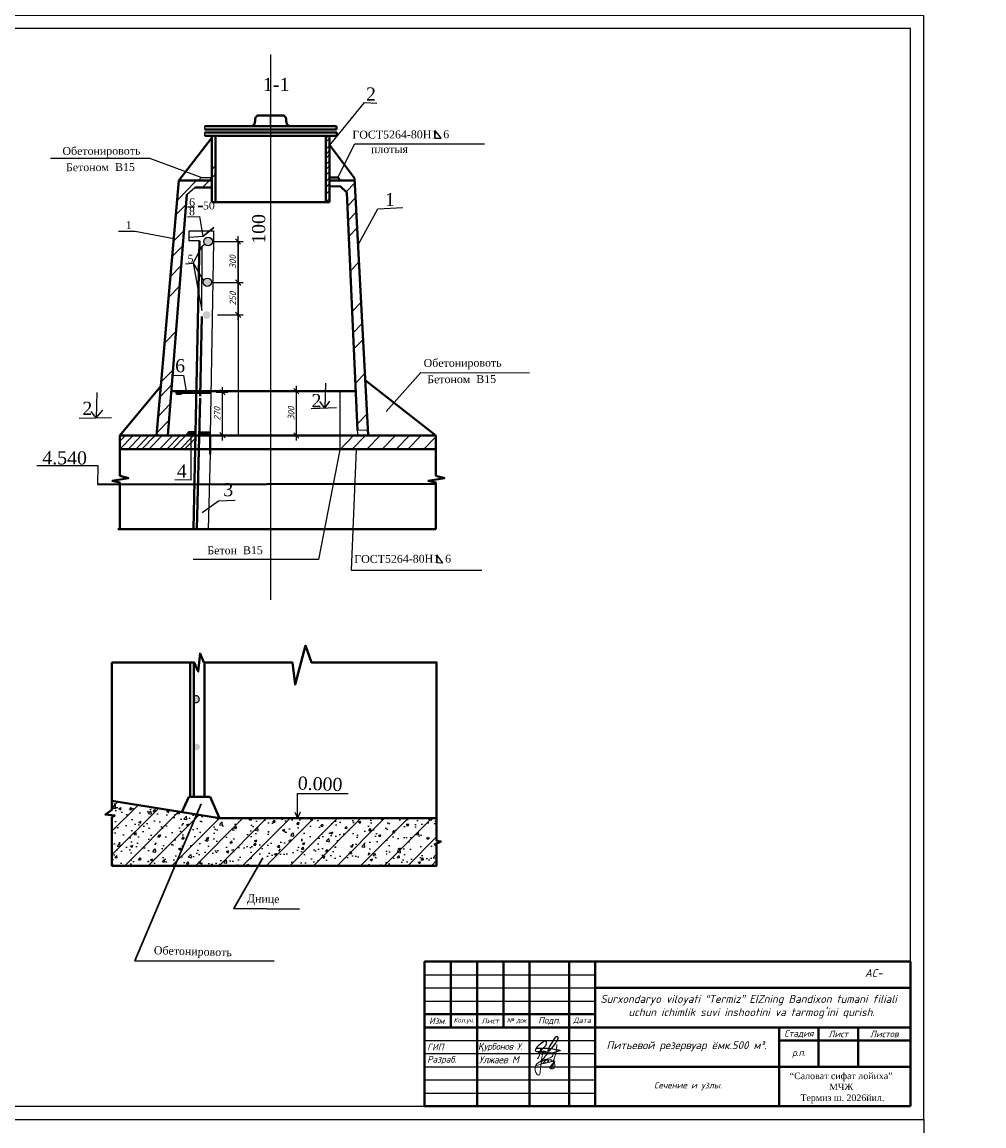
# Model space of a CAD drawing. Header units: millimetres. Extents: x -3143211 to -2549809, y 1060331 to 1394375.
# Tile 98 of 151: x -3032219 to -2995603, y 1160555 to 1202555. Entities that reach past the tile are written whole.
import ezdxf

# ---------------------------------------------------------------- set-up
doc = ezdxf.new("R2010")
doc.units = ezdxf.units.MM
for name, color, linetype in [('(002) Рамка', 7, 'Continuous'), ('Дераза', 5, 'Continuous'), ('Рамка', 7, 'Continuous')]:
    doc.layers.add(name, color=color, linetype=linetype)
doc.layers.add('Сплошная толстая', color=7, linetype='Continuous', lineweight=40)
doc.styles.add('Arial', font='arial.ttf')
doc.styles.get("Standard").update_dxf_attribs({"font": 'isocpeui.ttf'})
doc.styles.add('V@ler@Live', font='isocpeui.ttf')
doc.dimstyles.new('STANDARD-100', dxfattribs={"dimtxt": 250, "dimasz": 200, "dimexe": 200, "dimexo": 200, "dimgap": 75, "dimtad": 1, "dimdec": 0, "dimzin": 0, "dimdsep": 46, "dimtxsty": 'Standard', "dimblk": 'OBLIQUE', "dimcen": 0.09, "dimdle": 200, "dimadec": 0, "dimazin": 0, "dimtfac": 1, "dimtdec": 0, "dimtofl": 0, "dimtmove": 0, "dimatfit": 3, "dimldrblk": 'OBLIQUE', "dimfxl": 1, "dimtolj": 1, "dimtzin": 0, "dimarcsym": 0})

# ---------------------------------------------------------------- blocks, each defined once
blk = doc.blocks.new('_Oblique')
at = {"color": 0, "linetype": 'ByBlock', "lineweight": -2}
blk.add_line((-0.5, -0.5), (0.5, 0.5), dxfattribs=at)
blk = doc.blocks.new('*D66')
at = {"layer": 'Defpoints', "color": 0, "transparency": 16777216}
for p in [(-3025032, 1188467), (-3024590, 1188467), (-3025060, 1186833)]:
    blk.add_point(p, dxfattribs=at)
at = {"layer": 'Дераза', "color": 0, "lineweight": -2, "transparency": 16777216}
for p, q in [((-3024590, 1186633), (-3024590, 1188667)), ((-3024832, 1188467), (-3024390, 1188467)), ((-3024860, 1186833), (-3024390, 1186833))]:
    blk.add_line(p, q, dxfattribs=at)
at = {"layer": 'Дераза', "color": 0, "lineweight": -2, "transparency": 16777216, "xscale": 200, "yscale": 200, "zscale": 200}
for p, rotation in [((-3024590, 1188467), 90), ((-3024590, 1186833), 270)]:
    blk.add_blockref('_Oblique', p, dxfattribs=dict(at, rotation=rotation))
at = {"layer": 'Дераза', "color": 0, "transparency": 16777216, "insert": (-3024791, 1187650), "char_height": 250, "attachment_point": 5, "rotation": 90}
blk.add_mtext('\\A1;270', dxfattribs=at)
blk = doc.blocks.new('*D67')
at = {"layer": 'Defpoints', "color": 0, "transparency": 16777216}
for p in [(-3022249, 1188513), (-3021777, 1188513), (-3022249, 1186828)]:
    blk.add_point(p, dxfattribs=at)
at = {"layer": 'Дераза', "color": 0, "lineweight": -2, "transparency": 16777216}
for p, q in [((-3021777, 1186628), (-3021777, 1188713)), ((-3022049, 1188513), (-3021577, 1188513)), ((-3022049, 1186828), (-3021577, 1186828))]:
    blk.add_line(p, q, dxfattribs=at)
at = {"layer": 'Дераза', "color": 0, "lineweight": -2, "transparency": 16777216, "xscale": 200, "yscale": 200, "zscale": 200}
for p, rotation in [((-3021777, 1188513), 90), ((-3021777, 1186828), 270)]:
    blk.add_blockref('_Oblique', p, dxfattribs=dict(at, rotation=rotation))
at = {"layer": 'Дераза', "color": 0, "transparency": 16777216, "insert": (-3021977, 1187670), "char_height": 250, "attachment_point": 5, "rotation": 90}
blk.add_mtext('\\A1;300', dxfattribs=at)
blk = doc.blocks.new('*D68')
at = {"layer": 'Defpoints', "color": 0, "transparency": 16777216}
for p in [(-3024958, 1192649), (-3023996, 1192649), (-3024980, 1191417)]:
    blk.add_point(p, dxfattribs=at)
at = {"layer": 'Дераза', "color": 0, "lineweight": -2, "transparency": 16777216}
for p, q in [((-3023996, 1191217), (-3023996, 1192849)), ((-3024758, 1192649), (-3023796, 1192649)), ((-3024780, 1191417), (-3023796, 1191417))]:
    blk.add_line(p, q, dxfattribs=at)
at = {"layer": 'Дераза', "color": 0, "lineweight": -2, "transparency": 16777216, "xscale": 200, "yscale": 200, "zscale": 200}
for p, rotation in [((-3023996, 1192649), 90), ((-3023996, 1191417), 270)]:
    blk.add_blockref('_Oblique', p, dxfattribs=dict(at, rotation=rotation))
at = {"layer": 'Дераза', "color": 0, "transparency": 16777216, "insert": (-3024196, 1192033), "char_height": 250, "attachment_point": 5, "rotation": 90}
blk.add_mtext('\\A1;250', dxfattribs=at)
blk = doc.blocks.new('*D47')
at = {"layer": 'Defpoints', "color": 0, "transparency": 16777216}
for p in [(-3024931, 1194204), (-3023998, 1194204), (-3024958, 1192649)]:
    blk.add_point(p, dxfattribs=at)
at = {"layer": 'Дераза', "color": 0, "lineweight": -2, "transparency": 16777216}
for p, q in [((-3024731, 1194204), (-3023798, 1194204)), ((-3023998, 1192449), (-3023998, 1194404)), ((-3024758, 1192649), (-3023798, 1192649))]:
    blk.add_line(p, q, dxfattribs=at)
at = {"layer": 'Дераза', "color": 0, "lineweight": -2, "transparency": 16777216, "xscale": 200, "yscale": 200, "zscale": 200}
for p, rotation in [((-3023998, 1194204), 90), ((-3023998, 1192649), 270)]:
    blk.add_blockref('_Oblique', p, dxfattribs=dict(at, rotation=rotation))
at = {"layer": 'Дераза', "color": 0, "transparency": 16777216, "insert": (-3024198, 1193427), "char_height": 250, "attachment_point": 5, "rotation": 90}
blk.add_mtext('\\A1;300', dxfattribs=at)

msp = doc.modelspace()

# ---------------------------------------------------------------- hatches: boundary and pattern name
at = {"lineweight": -3}
h = msp.add_hatch(color=0, dxfattribs=at)
h.set_gradient(color1=(0, 0, 31), color2=(0, 0, 0), one_color=1, name='INVSPHERICAL')
h.paths.add_polyline_path([(-3025304.05726, 1194208.78562, 1), (-3024973.11673, 1194207.38995, 1)])
h.paths.add_polyline_path([(-3025008.13445, 1192654.27122, 1), (-3025324.00127, 1192655.60333, 1)])
h.paths.add_polyline_path([(-3025338.14627, 1191408.51742, 1), (-3025043.45103, 1191407.2746, 1)])
h = msp.add_hatch(color=0, dxfattribs=at)
h.set_gradient(color1=(0, 0, 31), color2=(0, 0, 0), one_color=1, name='INVSPHERICAL')
h.paths.add_polyline_path([(-3024930.49903, 1194223.14698), (-3024973.8756, 1194223.93242, -0.0250348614), (-3024973.11673, 1194207.38995, -0.0349672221), (-3024974.8286, 1194184.33734), (-3024931.20471, 1194184.17501)])
h = msp.add_hatch(color=0)
h.set_gradient(color1=(0, 0, 31), color2=(0, 0, 0), one_color=1, name='INVSPHERICAL')
h.paths.add_polyline_path([(-3025657.73202, 1176902.39609), (-3025656.78168, 1176682.37682, 1.7375439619)])
h.paths.add_polyline_path([(-3025649.87197, 1175082.66743), (-3025648.95561, 1174870.51646, 1.8996656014)])
at = {"layer": 'Дераза'}
h = msp.add_hatch(dxfattribs=at)
h.set_pattern_fill('ANSI31', color=0, scale=200)
h.set_pattern_definition([(45, (156462.17, -855114.2), (-449.01281, 449.01281), [])])
h.paths.add_polyline_path([(-3016275.36815, 1171381.24418), (-3016436.2573, 1171403.45018), (-3016436.2573, 1172265.89596), (-3024704.91838, 1172265.89596), (-3025567.6532, 1172403.85712), (-3026391.43346, 1170455.94146), (-3016436.2573, 1170456.72585), (-3016436.2573, 1171240.87536), (-3016517.14516, 1171258.18861)])
h.paths.add_polyline_path([(-3025567.6532, 1172403.85712), (-3028800.24358, 1172920.78529), (-3028800.24358, 1172583.20668), (-3029045.04546, 1172402.95407), (-3028691.87244, 1172367.79381), (-3028800.24358, 1172303.76962), (-3028800.24358, 1170455.75166), (-3026391.43346, 1170455.94146)])
h = msp.add_hatch(dxfattribs=at)
h.set_pattern_fill('AR-CONC', color=0, scale=5)
h.set_pattern_definition([(50, (156462.2, -855114.2), (910.92334, -79.69543), [95.25, -1047.75]), (355, (156462.2, -855114.2), (-176.2171, 955.28423), [76.2, -838.20292]), (100.451445, (156538.1, -855120.9), (734.70624, 875.58876), [80.95004, -890.45122]), (46.1842, (156462.2, -854860.2), (1355.3952, -210.21164), [142.875, -1571.625]), (96.635558, (156575.1, -854877.7), (1187.02067, 1237.1306), [121.4251, -1335.67804]), (351.18415, (156462.2, -854860.2), (1187.02067, 1237.1306), [114.29984, -1257.29866]), (21, (156589.2, -854923.7), (758.07196, -511.32599), [95.25, -1047.75]), (326, (156589.2, -854923.7), (309.01014, 920.93983), [76.2, -838.2]), (71.451445, (156652.3, -854966.3), (1067.0821, 409.61384), [80.95004, -890.44969]), (37.5, (156462.17, -855114.22), (15.443016, 422.775194), [0, -828.04, 0, -850.9, 0, -841.375]), (7.5, (156462.17, -855114.22), (334.09831, 500.902874), [0, -485.14, 0, -808.99, 0, -320.675]), (327.5, (156178.96, -855114.22), (677.952976, -28.64372), [0, -317.5, 0, -990.6, 0, -1314.45]), (317.5, (156051.96, -855114.2), (740.64591, 127.132455), [0, -412.75, 0, -657.86, 0, -933.45])])
h.paths.add_polyline_path([(-3016436.2573, 1170456.72585), (-3016436.2573, 1171240.87536), (-3016517.14516, 1171258.18861), (-3016275.36815, 1171381.24418), (-3016436.2573, 1171403.45018), (-3016436.2573, 1172265.89596), (-3024704.91838, 1172265.89596), (-3025567.6532, 1172403.85712), (-3026391.43346, 1170455.94146)])
h.paths.add_polyline_path([(-3025567.6532, 1172403.85712), (-3028800.24358, 1172920.78529), (-3028800.24358, 1172583.20668), (-3029045.04546, 1172402.95407), (-3028691.87244, 1172367.79381), (-3028800.24358, 1172303.76962), (-3028800.24358, 1170455.75166), (-3026391.43346, 1170455.94146)])

# ---------------------------------------------------------------- linework, layer by layer
at = {"color": 0, "lineweight": -3}
for p, q in [((-3016498.89252, 1198430.30733), (-3016500.14582, 1198133.12779)), ((-3016266.881, 1198132.14404), (-3016498.89252, 1198430.30733)), ((-3020500.00647, 1197873.92983), (-3020651.27349, 1197718.04638)), ((-3020510.30587, 1198136.49201), (-3020651.27289, 1197991.22291)), ((-3020552.83657, 1198226.23873), (-3020651.27259, 1198124.79861)), ((-3016500.14582, 1198133.12779), (-3016266.881, 1198132.14404)), ((-3020510.30726, 1197511.56558), (-3020651.27428, 1197366.29648)), ((-3020510.30692, 1197662.95191), (-3020651.27394, 1197517.68281)), ((-3025399.3791, 1196645.26959), (-3027357.39465, 1197357.70585)), ((-3024848.97471, 1197097.66089), (-3025000.24174, 1196941.77744)), ((-3020510.30821, 1197087.03684), (-3020651.27523, 1196941.76774)), ((-3020510.30779, 1197275.58117), (-3020651.27481, 1197130.31206)), ((-3025399.3791, 1196645.26959), (-3025504.09401, 1196527.02005)), ((-3024881.1818, 1196741.55598), (-3025341.65299, 1196267.03196)), ((-3020510.30924, 1196624.33542), (-3020651.27626, 1196479.06632)), ((-3020510.30868, 1196873.67725), (-3020651.2757, 1196728.40814)), ((-3025611.35486, 1196484.76669), (-3026313.06906, 1195761.63732)), ((-3025950.37898, 1195999.65817), (-3025641.05919, 1196260.2734)), ((-3020510.30972, 1196410.61372), (-3020651.27674, 1196265.34461)), ((-3020093.46704, 1196527.02005), (-3020510.30946, 1196527.02005)), ((-3019553.38061, 1196436.75286), (-3019881.91078, 1196098.1965)), ((-3020510.31097, 1195847.55374), (-3020651.27799, 1195702.28463)), ((-3020510.31031, 1196145.78095), (-3020651.27733, 1196000.51185)), ((-3019523.1482, 1195864.88503), (-3019833.81508, 1195544.73711)), ((-3025981.22526, 1195606.577), (-3026361.64057, 1195214.55204)), ((-3019494.48684, 1195322.73484), (-3019808.98069, 1194998.64316)), ((-3019428.46899, 1194077.89585), (-3018672.63317, 1195448.39672)), ((-3018672.63317, 1195448.39672), (-3017719.81095, 1195494.75709)), ((-3026058.92598, 1194616.41928), (-3026450.57705, 1194212.81566)), ((-3019462.94042, 1194726.01147), (-3019781.64645, 1194397.57905)), ((-3026104.04785, 1194041.42122), (-3026502.22368, 1193631.09371)), ((-3026162.71344, 1193293.83234), (-3026569.37251, 1192874.7627)), ((-3019394.11634, 1193424.15463), (-3019722.012, 1193086.25213)), ((-3026224.34111, 1192508.49718), (-3026639.91172, 1192080.24403)), ((-3019313.14975, 1191892.61329), (-3019651.85635, 1191543.56992)), ((-3026342.80862, 1190808.70273), (-3026775.58592, 1190362.71777)), ((-3019270.78224, 1191091.20141), (-3019615.1459, 1190736.32834)), ((-3019238.34036, 1190477.53997), (-3019587.03577, 1190118.20295)), ((-3026458.29403, 1189337.04625), (-3026907.77088, 1188873.8521)), ((-3019169.64169, 1189178.05535), (-3019527.50999, 1188809.2655)), ((-3026518.50305, 1188759.92547), (-3026976.61041, 1188287.83743)), ((-3020667.26066, 1188809.51162), (-3020688.05757, 1187869.71241)), ((-3019437.98015, 1186840.55624), (-3019513.90018, 1188509.99375)), ((-3026575.98842, 1188027.37646), (-3027042.40834, 1187546.72217)), ((-3021210.74041, 1187846.08511), (-3020244.84147, 1187889.74751)), ((-3020688.05757, 1187869.71241), (-3020883.14357, 1188122.71141)), ((-3020688.05757, 1187869.71241), (-3020499.21507, 1188128.50868)), ((-3026625.32734, 1187398.63955), (-3027098.88182, 1186910.63296)), ((-3019088.41299, 1187641.55598), (-3019457.12722, 1187261.58919)), ((-3019055.76403, 1187023.97755), (-3019445.75599, 1187011.54243)), ((-3027986.40457, 1186827.60203), (-3028494.27594, 1186304.23125)), ((-3028286.60726, 1186827.60203), (-3028494.27594, 1186613.59564)), ((-3027670.69504, 1186827.60203), (-3028178.56642, 1186304.23125)), ((-3027386.10705, 1186827.60203), (-3027893.97843, 1186304.23125)), ((-3027151.44898, 1186827.60203), (-3027659.32035, 1186304.23125)), ((-3026886.73512, 1186827.60203), (-3027394.60649, 1186304.23125)), ((-3026482.99671, 1186827.60203), (-3026990.86808, 1186304.23125)), ((-3026200.23212, 1186827.60203), (-3026708.10349, 1186304.23125)), ((-3025978.25564, 1186827.60203), (-3026486.12702, 1186304.23125)), ((-3025687.51957, 1186827.60203), (-3026195.39095, 1186304.23125)), ((-3025619.4402, 1186727.02401), (-3026029.71214, 1186304.23125)), ((-3025799.14964, 1186827.60203), (-3025792.11796, 1185130.47955)), ((-3019599.14253, 1186827.60203), (-3020127.7546, 1186282.85758)), ((-3019141.41631, 1186827.60203), (-3019649.28768, 1186304.23125)), ((-3018582.30474, 1186827.60203), (-3019090.17612, 1186304.23125)), ((-3018007.66126, 1186827.60203), (-3018515.53263, 1186304.23125)), ((-3017471.84421, 1186827.60203), (-3017979.71559, 1186304.23125)), ((-3017029.21333, 1186827.60203), (-3017537.0847, 1186304.23125)), ((-3016465.60218, 1186776.22163), (-3016923.61477, 1186304.23125)), ((-3029322.19746, 1185676.2499), (-3031654.7635, 1185666.36968)), ((-3029333.89124, 1184955.56147), (-3029322.19746, 1185676.2499)), ((-3025792.11796, 1185130.47955), (-3026405.28157, 1185132.13658)), ((-3025367.4544, 1183889.09858), (-3024743.87408, 1184338.57223)), ((-3024743.87408, 1184338.57223), (-3024100.29958, 1184363.0791))]:
    msp.add_line(p, q, dxfattribs=at)
at = {"color": 0}
for p, q in [((-3025399.3791, 1196645.26959), (-3025000.24114, 1196645.27048)), ((-3024930.85187, 1194203.661), (-3023996.06818, 1194203.661)), ((-3023996.06818, 1194203.661), (-3023995.73376, 1186827.60203)), ((-3024958.99628, 1192649.3576), (-3023996.06818, 1192649.3576)), ((-3016428.26372, 1182283.91235), (-3016429.51701, 1181986.73282)), ((-3016429.51701, 1181986.73282), (-3016196.2522, 1181985.74907)), ((-3016196.2522, 1181985.74907), (-3016428.26372, 1182283.91235)), ((-3057296.73173, 1160804.62022), (-2997896.73173, 1160804.62022)), ((-3057296.73173, 1160804.62022), (-2997896.73173, 1160804.62022)), ((-2997896.73173, 1160804.62022), (-2997896.73173, 1118804.62022))]:
    msp.add_line(p, q, dxfattribs=at)
at = {"color": 0, "lineweight": -3, "ltscale": 0.3}
msp.add_line((-3025926.78603, 1195525.45193), (-3025649.33716, 1195524.28184), dxfattribs=at)
at = {"color": 0, "lineweight": 40, "ltscale": 100}
for p, q in [((-3016896.73173, 1166804.62022), (-2998396.73173, 1166804.62022)), ((-3016896.73173, 1166804.62022), (-3016896.73173, 1161304.62022)), ((-3015896.73173, 1166804.62022), (-3015896.73173, 1164304.62022)), ((-3014896.73173, 1166804.62022), (-3014896.73173, 1161304.62022)), ((-3013896.73173, 1166804.62022), (-3013896.73173, 1164304.62022)), ((-3012896.73173, 1166804.62022), (-3012896.73173, 1161304.62022)), ((-3011396.73173, 1166804.62022), (-3011396.73173, 1161304.62022)), ((-3010396.73173, 1166804.62022), (-3010396.73173, 1161304.62022)), ((-2998396.73173, 1166804.62022), (-2998396.73173, 1161304.62022)), ((-3010396.73173, 1165804.62022), (-2998396.73173, 1165804.62022)), ((-3016896.73173, 1164804.62022), (-3010396.73173, 1164804.62022)), ((-3016896.73173, 1164304.62022), (-2998396.73173, 1164304.62022)), ((-3003396.73173, 1164304.62022), (-3003396.73173, 1161304.62022)), ((-3001896.73173, 1164304.62022), (-3001896.73173, 1162804.62022)), ((-3000396.73173, 1164304.62022), (-3000396.73173, 1162804.62022)), ((-3003396.73173, 1163804.62022), (-2998396.73173, 1163804.62022)), ((-3010396.73173, 1162804.62022), (-2998396.73173, 1162804.62022)), ((-3016896.73173, 1161304.62022), (-2998396.73173, 1161304.62022))]:
    msp.add_line(p, q, dxfattribs=at)
at = {"color": 0, "ltscale": 100}
for p, q in [((-3016896.73173, 1166304.62022), (-3010396.73173, 1166304.62022)), ((-3016896.73173, 1165804.62022), (-3010396.73173, 1165804.62022)), ((-3016896.73173, 1165304.62022), (-3010396.73173, 1165304.62022)), ((-3016896.73173, 1163804.62022), (-3010396.73173, 1163804.62022)), ((-3016896.73173, 1163304.62022), (-3010396.73173, 1163304.62022)), ((-3016896.73173, 1162804.62022), (-3010396.73173, 1162804.62022)), ((-3016896.73173, 1162304.62022), (-3010396.73173, 1162304.62022)), ((-3016896.73173, 1161804.62022), (-3010396.73173, 1161804.62022))]:
    msp.add_line(p, q, dxfattribs=at)
at = {"color": 0}
for points in [[(-3057296.73173, 1160804.62022), (-2997896.73173, 1160804.62022), (-2997896.73173, 1202804.62022), (-3057296.73173, 1202804.62022)], [(-3055296.73173, 1161304.62022), (-2998396.73173, 1161304.62022), (-2998396.73173, 1202304.62022), (-3055296.73173, 1202304.62022)]]:
    msp.add_lwpolyline(points, close=True, dxfattribs=at)
for points in [[(-3022755.27513, 1201327.13523), (-3022755.27513, 1180576.2099)], [(-3022755.27513, 1198596.74312), (-3022755.27513, 1198996.74312)], [(-3025261.95884, 1198465.92114), (-3025261.95884, 1198596.74312)], [(-3025255.25364, 1198226.23873), (-3025255.25364, 1198356.35693)], [(-3027357.39465, 1197357.70585), (-3031132.20755, 1197357.70585)], [(-3025468.47638, 1194226.36003), (-3025860.86361, 1194226.36003), (-3025860.86361, 1194363.95605), (-3025860.86361, 1194617.61088), (-3024930.74695, 1194617.61088), (-3024930.74695, 1194209.45543), (-3025060.47758, 1186832.51376)], [(-3028494.27594, 1185041.40044), (-3028494.27594, 1183255.19885)]]:
    msp.add_lwpolyline(points, dxfattribs=at)
at = {"color": 0, "lineweight": -3}
for points in [[(-3020503.114, 1197874.04016), (-3019181.28829, 1199494.53159), (-3018709.06069, 1199475.06443)], [(-3020198.26504, 1196639.32822), (-3019549.10354, 1197925.07777), (-3014616.559, 1197925.07777)], [(-3025918.81182, 1195147.9597), (-3025465.99744, 1195161.13062), (-3025339.45852, 1194391.76834), (-3024921.27511, 1194732.54691), (-3025339.45852, 1194391.76834), (-3025863.18163, 1194363.8324)], [(-3026441.92095, 1194310.31375), (-3027908.27879, 1194580.62862), (-3028546.20742, 1194584.20596)], [(-3025363.05033, 1194031.13977), (-3025268.53605, 1194105.64688)], [(-3024973.8756, 1194223.93242), (-3024930.49903, 1194223.14698), (-3024931.20471, 1194184.17501), (-3024975.28913, 1194184.33905)], [(-3025710.81865, 1193385.67773), (-3025363.05033, 1194031.13977)], [(-3025373.3972, 1191577.7073), (-3025363.05033, 1194031.13977)], [(-3025997.11832, 1193350.13346), (-3025710.81865, 1193385.67773), (-3025314.06311, 1192710.08084)], [(-3025710.81865, 1193385.67773), (-3025373.3972, 1191577.7073)], [(-3026490.71312, 1189114.05875), (-3026071.93266, 1189113.08761), (-3025971.59527, 1188516.6866)], [(-3018362.34736, 1187736.15618), (-3017043.16012, 1189223.35517), (-3012908.05609, 1189208.83568)], [(-3029367.93754, 1188458.53674), (-3029391.68268, 1187498.40165)], [(-3020123.65173, 1188490.3597), (-3020127.7546, 1186282.85758), (-3020931.04934, 1182112.45281), (-3025706.76382, 1182112.26678)], [(-3029391.68268, 1187498.40165), (-3029140.07759, 1187792.79157)], [(-3030048.02605, 1187486.27131), (-3028808.78717, 1187509.17455)], [(-3029391.68268, 1187498.40165), (-3029588.43072, 1187738.73727)], [(-3025063.5039, 1186114.919), (-3025139.58665, 1183255.19885)], [(-3019499.57824, 1186304.23125), (-3019691.97434, 1181701.34005), (-3014720.28084, 1181702.17003)]]:
    msp.add_lwpolyline(points, dxfattribs=at)
at = {"color": 0, "lineweight": 30}
for points in [[(-3025395.21903, 1172811.59597), (-3027924.02863, 1166831.9579), (-3022617.09739, 1166822.25202)], [(-3023047.37667, 1170756.43422), (-3024159.75167, 1168827.08307), (-3021656.02253, 1168805.77891)]]:
    msp.add_lwpolyline(points, dxfattribs=at)
at = {"color": 0, "ltscale": 100}
msp.add_lwpolyline([(-3012649.4322, 1163510.93729), (-3012665.166, 1163487.1682), (-3012678.25145, 1163455.91784), (-3012680.97758, 1163428.58192), (-3012669.12394, 1163405.35617), (-3012647.23408, 1163388.64364), (-3012626.29332, 1163381.76073), (-3012601.96004, 1163380.53203), (-3012580.79714, 1163381.48889), (-3012547.90177, 1163387.80638), (-3012516.68247, 1163400.90892), (-3012480.03109, 1163424.02593), (-3012435.26188, 1163456.41801), (-3012405.07245, 1163484.74342), (-3012329.81091, 1163563.72835), (-3012310.9299, 1163585.4753), (-3012286.53603, 1163620.34654), (-3012267.10979, 1163652.22757), (-3012252.83292, 1163686.37028), (-3012247.72394, 1163705.96429), (-3012248.67304, 1163727.70037), (-3012249.88465, 1163740.03089), (-3012252.2675, 1163747.33786), (-3012256.9928, 1163753.64448), (-3012266.78669, 1163763.98516), (-3012275.44975, 1163770.15042), (-3012287.64668, 1163777.47914), (-3012298.9349, 1163780.03441), (-3012321.16805, 1163780.03441), (-3012336.73732, 1163774.27146), (-3012374.45896, 1163752.85072), (-3012424.29676, 1163720.90444), (-3012478.45599, 1163681.58595), (-3012523.77042, 1163643.83325), (-3012572.43699, 1163600.69817), (-3012604.38327, 1163570.06759), (-3012649.4322, 1163510.93729), (-3012385.90873, 1163513.66687), (-3012329.73014, 1163510.86151), (-3012261.55655, 1163508.87166), (-3012211.76664, 1163507.4184), (-3012145.54433, 1163505.03333), (-3012074.68499, 1163500.90141), (-3012016.72937, 1163491.19139), (-3011956.53225, 1163478.09973), (-3011886.92492, 1163466.31288), (-3011821.25534, 1163449.50248), (-3011790.137, 1163443.5112), (-3011771.47812, 1163438.43329), (-3011742.68205, 1163429.65839), (-3011735.10945, 1163425.82005), (-3011731.49479, 1163424.0368), (-3011729.51582, 1163420.89437), (-3011730.94957, 1163418.45871), (-3011739.00681, 1163413.64176), (-3011835.51202, 1163384.45735), (-3011900.99986, 1163366.86407), (-3011964.77124, 1163348.05295), (-3012039.16445, 1163327.76305), (-3012067.61723, 1163322.06535), (-3012086.55404, 1163318.27323), (-3012128.96539, 1163317.5746), (-3012152.99577, 1163319.96677), (-3012165.93986, 1163325.82757), (-3012179.22725, 1163335.82029), (-3012185.64882, 1163344.61694), (-3012193.05987, 1163361.17724), (-3012194.97826, 1163384.48997), (-3012194.67535, 1163398.79947), (-3012187.52682, 1163424.99367), (-3012176.2184, 1163464.89933), (-3012148.43201, 1163535.55517), (-3012118.30317, 1163597.89281), (-3012080.41998, 1163664.22101), (-3012031.20818, 1163743.54302), (-3011986.56013, 1163807.27246), (-3011949.72701, 1163862.21614), (-3011928.36218, 1163900.49077), (-3011906.87066, 1163938.99237), (-3011897.44578, 1163950.83497), (-3011882.48233, 1163957.46779), (-3011868.10448, 1163958.8161), (-3011853.20161, 1163956.81538), (-3011835.14853, 1163947.68166), (-3011825.92006, 1163935.64472), (-3011821.3563, 1163919.7042), (-3011822.08327, 1163898.55529), (-3011825.94025, 1163875.44916), (-3011837.51118, 1163837.84868), (-3011854.494, 1163799.65016), (-3011873.7385, 1163766.26859), (-3011893.10975, 1163732.66715), (-3011911.17743, 1163705.80119), (-3011933.33293, 1163672.85679), (-3011957.48135, 1163642.65891), (-3012012.51669, 1163575.18596), (-3012060.67064, 1163518.0815), (-3012074.68499, 1163500.90141), (-3012111.43734, 1163460.4847), (-3012147.2204, 1163417.90416), (-3012210.85043, 1163346.07398), (-3012251.01449, 1163300.73388), (-3012255.84176, 1163302.86279), (-3012256.28602, 1163319.35785), (-3012262.30371, 1163328.70904), (-3012271.7947, 1163332.98232), (-3012286.25332, 1163337.41869), (-3012295.82509, 1163344.6713), (-3012291.86714, 1163354.63141), (-3012285.10229, 1163366.30952), (-3012270.92638, 1163381.42365), (-3012320.01702, 1163360.25299), (-3012329.14452, 1163367.67958), (-3012332.35531, 1163371.24608), (-3012307.47679, 1163391.39463), (-3012307.86047, 1163394.45008), (-3012309.79906, 1163395.0155), (-3012342.08862, 1163363.9391), (-3012352.04406, 1163358.99167), (-3012361.05041, 1163356.01234), (-3012367.51236, 1163355.15333), (-3012375.06477, 1163355.67526), (-3012381.34498, 1163357.75209), (-3012384.87885, 1163361.39471), (-3012385.48466, 1163364.00434), (-3012348.20728, 1163394.24348), (-3012348.28805, 1163397.98396), (-3012351.57961, 1163399.13654), (-3012392.12836, 1163360.0029), (-3012400.62986, 1163354.71839), (-3012413.95764, 1163350.34726), (-3012432.09149, 1163348.91196), (-3012443.13739, 1163351.6412), (-3012450.26573, 1163357.66511), (-3012452.2245, 1163367.96229), (-3012445.6212, 1163381.0757), (-3012435.76672, 1163398.11444), (-3012429.50671, 1163403.34458), (-3012425.38721, 1163404.13834), (-3012423.40824, 1163402.94226), (-3012423.61018, 1163401.14814), (-3012485.48336, 1163374.88869), (-3012506.92896, 1163366.99455), (-3012528.47553, 1163360.99239), (-3012543.76209, 1163355.07722), (-3012551.94913, 1163351.90922), (-3012555.61573, 1163348.59663), (-3012557.57451, 1163343.6057), (-3012557.45334, 1163334.49373), (-3012554.86856, 1163328.52419), (-3012549.57784, 1163323.70724), (-3012543.17647, 1163319.89065), (-3012536.09772, 1163315.6702), (-3012528.8794, 1163315.7696), (-3012520.82216, 1163317.80294), (-3012515.08718, 1163321.98923), (-3012508.95211, 1163326.46757), (-3012504.12205, 1163333.67822), (-3012499.1011, 1163341.17386), (-3012494.32816, 1163350.56473), (-3012491.17796, 1163359.00254), (-3012488.21806, 1163366.93062), (-3012486.41546, 1163371.7589), (-3012486.41149, 1163374.54705), (-3012484.17078, 1163383.47874), (-3012481.2629, 1163399.85419), (-3012476.05295, 1163425.04804), (-3012470.35836, 1163453.44956), (-3012459.13072, 1163490.56073), (-3012451.05034, 1163512.99213)], dxfattribs=at)
at = {"lineweight": 18, "elevation": 0}
msp.add_lwpolyline([(-3012598.39511, 1163110.93451), (-3012552.47911, 1163189.15458), (-3012527.27606, 1163245.79636), (-3012520.11145, 1163281.23472), (-3012518.47159, 1163315.88492), (-3012520.26762, 1163326.27517), (-3012525.44098, 1163333.00337), (-3012532.68369, 1163336.62698), (-3012521.82939, 1163326.27517), (-3012514.05959, 1163319.55659), (-3012495.41598, 1163305.59078), (-3012465.41049, 1163292.13439), (-3012444.69753, 1163289.02981), (-3012411.56851, 1163288.52039), (-3012396.04843, 1163292.65343), (-3012374.82789, 1163299.38162), (-3012364.98875, 1163308.17633), (-3012359.28829, 1163315.93298), (-3012358.78072, 1163324.20866), (-3012363.4465, 1163330.93685), (-3012370.68921, 1163330.93685), (-3012376.37014, 1163327.83227), (-3012381.03593, 1163323.17059), (-3012391.38264, 1163308.69536), (-3012398.11777, 1163294.71994), (-3012405.36048, 1163269.37387), (-3012415.70719, 1163221.78632), (-3012452.36972, 1162970.14224), (-3012468.26072, 1162821.824), (-3012493.44424, 1162615.22999), (-3012511.99025, 1162520.96799), (-3012525.24576, 1162497.13096), (-3012545.11927, 1162489.18208), (-3012559.68277, 1162489.18208), (-3012584.86629, 1162499.78379), (-3012616.66781, 1162522.2944), (-3012665.68783, 1162584.53981), (-3012685.56134, 1162665.31659), (-3012686.88884, 1162764.63435), (-3012672.32535, 1162837.47186), (-3012644.48682, 1162893.0948), (-3012614.0128, 1162926.19752), (-3012508.00774, 1162999.03503), (-3012427.1862, 1163059.95402), (-3012338.39963, 1163147.35327), (-3012301.30762, 1163202.97621), (-3012237.70458, 1163273.16089), (-3012199.28507, 1163304.9468), (-3012160.84603, 1163318.19173), (-3012122.42652, 1163326.131), (-3012095.93501, 1163326.131), (-3012066.76898, 1163318.19173), (-3012025.69446, 1163300.97716), (-3012011.13096, 1163277.14013), (-3012011.13096, 1163251.97669), (-3012015.09395, 1163226.81324), (-3012037.62247, 1163197.68016), (-3012110.49851, 1163148.67968), (-3012250.9601, 1163095.70957), (-3012398.03968, 1163050.67873), (-3012476.20622, 1163022.87206), (-3012531.86376, 1162984.47329), (-3012616.66781, 1162926.19752), (-3012640.52383, 1162893.0948), (-3012648.05936, 1162876.18781), (-3012649.09403, 1162867.33543), (-3012645.9705, 1162860.04976), (-3012639.72342, 1162856.39731), (-3012630.86038, 1162855.35925), (-3012549.57031, 1162876.70684), (-3012492.25339, 1162896.49735), (-3012429.2165, 1162922.01643), (-3012387.36109, 1162945.88229), (-3012339.3367, 1162993.88315), (-3012324.67559, 1163025.87091), (-3012325.72978, 1163041.41304), (-3012332.543, 1163046.13239), (-3012348.80492, 1163051.37077), (-3012366.12103, 1163050.32309), (-3012382.91005, 1163046.13239), (-3012393.92052, 1163038.78904), (-3012409.65534, 1163027.78364), (-3012422.2471, 1163013.63521), (-3012443.74095, 1162981.65706), (-3012450.57369, 1162961.732), (-3012454.24384, 1162941.81654), (-3012449.51949, 1162923.46779), (-3012437.98192, 1162916.12445), (-3012421.72001, 1162913.51007), (-3012329.39994, 1162931.33017), (-3012239.71536, 1162955.96497), (-3012214.53184, 1162970.64205), (-3012199.32411, 1163002.62019), (-3012198.79702, 1163017.29727), (-3012199.32411, 1163031.97435), (-3012208.77282, 1163043.50839), (-3012218.72909, 1163051.89941), (-3012231.32085, 1163058.18547), (-3012254.92309, 1163058.71411), (-3012279.57951, 1163053.47573), (-3012295.84143, 1163047.18006), (-3012307.9061, 1163040.89401), (-3012319.44366, 1163027.26461), (-3012326.78398, 1163012.58753), (-3012327.83817, 1162994.75782), (-3012316.80818, 1162974.84236), (-3012297.4032, 1162960.68432), (-3012273.80097, 1162958.58897), (-3012229.23199, 1162962.77967), (-3012197.76235, 1162966.97999), (-3012141.63628, 1162977.98539), (-3012087.05245, 1162993.71975), (-3012067.62795, 1163005.78245), (-3012058.72587, 1163020.45952), (-3012057.67168, 1163047.71832), (-3012061.86893, 1163060.30004), (-3012075.49536, 1163071.30545), (-3012092.81148, 1163074.97712), (-3012120.08386, 1163073.92944), (-3012143.159, 1163068.16242), (-3012168.34252, 1163051.90902), (-3012182.49605, 1163030.93628), (-3012184.07735, 1163016.78785), (-3012178.2988, 1163003.15845), (-3012165.72656, 1162995.29607), (-3012139.48884, 1162985.33835), (-3012110.65469, 1162986.90506), (-3012036.15831, 1163004.20613), (-3012001.77987, 1163012.5587), (-3011951.93992, 1163143.16256), (-3011916.89773, 1163273.76642), (-3011880.52804, 1163450.14123), (-3011867.05778, 1163634.6091), (-3011861.66968, 1163650.76637), (-3011860.32265, 1163633.26346), (-3011887.26317, 1163403.02465), (-3011999.08582, 1162946.58395), (-3012046.23172, 1162785.01117), (-3012059.70197, 1162752.69661), (-3012073.17223, 1162732.50242), (-3012085.29546, 1162728.45589), (-3012094.74416, 1162728.45589), (-3012112.2555, 1162733.84806), (-3012118.99063, 1162743.26753), (-3012121.68468, 1162756.73353), (-3012121.68468, 1162776.92772), (-3012102.82632, 1162815.98009), (-3012083.94844, 1162836.17428), (-3011942.51074, 1163017.94125), (-3012013.9031, 1162840.2112), (-3012039.49659, 1162795.78589), (-3012055.6609, 1162770.19953), (-3012067.78413, 1162732.50242), (-3012047.57874, 1162723.07333), (-3012012.55608, 1162724.41897), (-3011972.14531, 1162750.00533), (-3011938.46966, 1162798.47717), (-3011931.73454, 1162834.82864), (-3011931.73454, 1162877.91792), (-3011946.55182, 1162949.27523), (-3012003.1269, 1163007.16653), (-3012073.17223, 1163055.63837), (-3012174.21868, 1163081.22473), (-3012321.064, 1163089.29856)], dxfattribs=at)
at = {"color": 0, "lineweight": -3}
for centre, radius in [((-3025138.58699, 1194208.08779), 165.47174), ((-3025166.06786, 1192654.93727), 157.93481)]:
    msp.add_circle(centre, radius, dxfattribs=at)
at = {"color": 0}
msp.add_arc((-3025593.34021, 1176792.66254), 127.23112, 240.090485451, 120.404472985, dxfattribs=at)
at = {"layer": 'Дераза', "color": 0}
for p in [(-3021833.94771, 1172493.17548), (-3021629.08129, 1172493.17548)]:
    msp.add_line(p, (-3021731.5145, 1172265.89596), dxfattribs=at)
msp.add_lwpolyline([(-3021833.94771, 1172493.17548), (-3021731.5145, 1172265.89596), (-3021731.5145, 1173200.93573), (-3019807.36961, 1173200.93573)], dxfattribs=at)
at = {"layer": 'Сплошная толстая', "color": 0}
for p, q in [((-3025006.07686, 1198136.38247), (-3026245.1166, 1196527.02005)), ((-3019563.16216, 1196621.77779), (-3020510.30643, 1197883.62236)), ((-3020508.81702, 1196643.46967), (-3020198.26504, 1196639.32822)), ((-3020198.26504, 1196639.32822), (-3020093.46704, 1196527.02005)), ((-3019563.16216, 1196621.77779), (-3019046.0969, 1186841.11679)), ((-3026245.1166, 1196527.02005), (-3027106.2535, 1186827.60203)), ((-3025641.05919, 1196260.2734), (-3025000.24022, 1196260.2734)), ((-3020104.71396, 1196308.39663), (-3020510.30996, 1196299.92223)), ((-3019857.9567, 1196075.59741), (-3020104.71396, 1196308.39663)), ((-3026670.13841, 1186827.60203), (-3025950.37898, 1195999.65817)), ((-3019445.75599, 1187011.54243), (-3019857.9567, 1196075.59741)), ((-3019156.21271, 1188935.92881), (-3016465.60218, 1186827.60203)), ((-3026191.61297, 1188419.43108), (-3026278.4886, 1188419.43108)), ((-3028494.27594, 1186827.60203), (-3016461.84578, 1186827.60203)), ((-3025063.5039, 1186114.919), (-3025060.47758, 1186832.51376)), ((-3025824.18489, 1173081.60121), (-3025824.18489, 1178193.64422)), ((-3025679.96808, 1173081.60121), (-3025679.96808, 1178193.64422)), ((-3025274.2378, 1173081.60121), (-3025274.2378, 1178193.64422)), ((-3026134.7429, 1172494.54125), (-3025874.43959, 1173081.60121)), ((-3025874.43959, 1173081.60121), (-3025062.74538, 1173081.60121)), ((-3024704.91838, 1172265.89596), (-3025062.74538, 1173081.60121)), ((-3024704.91838, 1172265.89596), (-3028800.24358, 1172920.78529)), ((-3024704.91838, 1172265.89596), (-3016436.2573, 1172265.89596))]:
    msp.add_line(p, q, dxfattribs=at)
for points in [[(-3023242.06651, 1199000.7994), (-3022268.48376, 1199000.7994)], [(-3025261.95884, 1198596.74312), (-3020248.59143, 1198596.74312)], [(-3025261.95884, 1198465.92114), (-3020248.59143, 1198465.92114)], [(-3025255.25364, 1198356.35693), (-3020241.88623, 1198356.35693)], [(-3020248.59143, 1198465.92114), (-3020248.59143, 1198596.74312)], [(-3020241.88623, 1198226.23873), (-3020241.88623, 1198356.35693)], [(-3025255.25364, 1198226.23873), (-3020241.88623, 1198226.23873)], [(-3025000.2446, 1198226.23873), (-3025000.23897, 1195702.28463)], [(-3024859.27791, 1198226.23873), (-3024859.27228, 1195702.28463)], [(-3020651.27236, 1198226.23873), (-3020651.27799, 1195702.28463)], [(-3020510.30567, 1198226.23873), (-3020510.3113, 1195702.28463)], [(-3026245.1166, 1196527.02005), (-3025000.24081, 1196527.02005)], [(-3020510.30946, 1196527.02005), (-3019558.15269, 1196527.02005)], [(-3025000.23897, 1195702.28463), (-3020510.3113, 1195702.27462)], [(-3025689.32905, 1183255.19885), (-3025468.47638, 1194226.36003)], [(-3025438.87452, 1188324.38184), (-3025375.52913, 1191351.68933)], [(-3028494.27594, 1186827.60203), (-3026939.87991, 1188701.55143)], [(-3026537.54472, 1188517.27316), (-3019513.90018, 1188509.99375)], [(-3026245.24152, 1188448.86849), (-3025032.05242, 1188448.86849)], [(-3026244.68333, 1188486.34087), (-3025031.39344, 1188486.34087)], [(-3025561.84945, 1183255.19885), (-3025437.60746, 1188240.50456)], [(-3025876.81392, 1186906.25957), (-3025876.81392, 1186945.69191), (-3025615.05215, 1186945.0067)], [(-3025469.90286, 1186944.62674), (-3025058.5249, 1186943.54988)], [(-3028494.27594, 1185290.47448), (-3028494.27594, 1186827.60203)], [(-3025955.93785, 1186827.60203), (-3025955.93785, 1186867.03436), (-3025616.63963, 1186866.14618)], [(-3025876.81392, 1186906.25957), (-3025913.0207, 1186866.92202)], [(-3025876.81392, 1186906.25957), (-3025615.84589, 1186905.57644)], [(-3025471.86817, 1186865.76722), (-3025059.91175, 1186864.68884)], [(-3025470.88551, 1186905.19698), (-3025059.21833, 1186904.11936)], [(-3016465.60218, 1186827.60203), (-3016465.60218, 1185290.47448)], [(-3016465.60218, 1186304.23125), (-3028494.27594, 1186304.23125)], [(-3028494.27594, 1185993.72849), (-3028494.27594, 1185290.47448)], [(-3028494.27594, 1185041.40044), (-3028783.47189, 1185094.72561), (-3028169.40898, 1185199.12519), (-3028494.27594, 1185290.47448)], [(-3016465.60218, 1185041.40044), (-3016754.79813, 1185094.72561), (-3016140.73522, 1185199.12519), (-3016465.60218, 1185290.47448)], [(-3029333.89124, 1184955.56147), (-3016465.60218, 1184987.72061)], [(-3028494.27594, 1183255.19885), (-3028494.27594, 1185041.40044)], [(-3016465.60218, 1185041.40044), (-3016465.60218, 1183255.19885)], [(-3028574.35477, 1183255.19885), (-3016465.60218, 1183255.19885)], [(-3028800.24358, 1178193.64422), (-3025662.46275, 1178193.64422), (-3025512.61427, 1177842.06323), (-3025439.45452, 1178530.79052), (-3025298.07351, 1178193.64422), (-3021927.20181, 1178193.64422), (-3021823.14667, 1177349.40857), (-3021426.12102, 1178832.32914), (-3021205.31837, 1178193.64422), (-3016436.2573, 1178193.30123), (-3016436.2573, 1171403.45018), (-3016275.36815, 1171381.24418), (-3016517.14516, 1171258.18861), (-3016436.2573, 1171240.87536), (-3016436.2573, 1170456.72585), (-3028800.24358, 1170455.75166), (-3028800.24358, 1172303.76962), (-3028691.87244, 1172367.79381), (-3029045.04546, 1172402.95407), (-3028800.24358, 1172583.20668), (-3028800.24358, 1178193.64422)]]:
    msp.add_lwpolyline(points, dxfattribs=at)
for points in [[(-3026229.67952, 1188486.34087), (-3026170.28037, 1188486.34087), (-3026170.28037, 1188516.95408), (-3026229.67952, 1188516.95408)], [(-3025848.66717, 1188485.88442), (-3025789.26802, 1188485.88442), (-3025789.26802, 1188516.49764), (-3025848.66717, 1188516.49764)]]:
    msp.add_lwpolyline(points, close=True, dxfattribs=at)
for points, knots in [([(-3023455.27513, 1198596.74312), (-3023420.40213, 1198622.59915), (-3023319.10589, 1198697.70361), (-3023382.46601, 1198893.47021), (-3023285.01415, 1198979.09667), (-3023242.06651, 1199000.7994)], [0, 0, 0, 0, 0.12230878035, 0.35527249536, 0.4770316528, 0.4770316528, 0.4770316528, 0.4770316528]), ([(-3022055.27513, 1198596.74312), (-3022090.14814, 1198622.59915), (-3022191.44438, 1198697.70361), (-3022128.08426, 1198893.47021), (-3022225.53612, 1198979.09667), (-3022268.48376, 1199000.7994)], [0, 0, 0, 0, 0.12230878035, 0.35527249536, 0.4770316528, 0.4770316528, 0.4770316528, 0.4770316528]), ([(-3026165.17495, 1188405.60172), (-3026338.22553, 1188395.37335), (-3026352.03356, 1188439.06393), (-3026320.15275, 1188489.23798), (-3026275.41339, 1188484.79199), (-3026244.68333, 1188486.34087)], [0, 0, 0, 0, 0.03732593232, 0.07733328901, 0.16259177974, 0.16259177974, 0.16259177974, 0.16259177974]), ([(-3026278.4886, 1188419.43108), (-3026289.73149, 1188420.36623), (-3026294.49924, 1188424.19109), (-3026293.38027, 1188438.63329), (-3026276.8348, 1188449.2204), (-3026253.59614, 1188448.3034), (-3026245.24152, 1188448.86849)], [0.146890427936, 0.146890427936, 0.146890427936, 0.146890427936, 0.153911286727, 0.167053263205, 0.181146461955, 0.211467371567, 0.211467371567, 0.211467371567, 0.211467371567]), ([(-3026165.17495, 1188405.60172), (-3026160.02104, 1188407.7437), (-3026142.08061, 1188415.19979), (-3026172.4749, 1188418.36469), (-3026189.58357, 1188419.33117), (-3026191.61297, 1188419.43108)], [0, 0, 0, 0, 0.013171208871, 0.045848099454, 0.050427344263, 0.050427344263, 0.050427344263, 0.050427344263])]:
    msp.add_open_spline(points, degree=3, knots=knots, dxfattribs=at)

# ---------------------------------------------------------------- texts
at = {"layer": '(002) Рамка', "char_height": 300, "width": 11750.9206449, "attachment_point": 1}
for insert in [(-3069699.28716, 1165534.63865), (-3010299.28716, 1165534.63865)]:
    msp.add_mtext('\\pi96.71032;Surxondaryo viloyati “Termiz” EIZning Bandixon tumani filiali \\P\\pi1164.55123;uchun ichimlik suvi inshootini va tarmog’ini qurish.', dxfattribs=dict(at, insert=insert))
at = {"color": 0, "lineweight": -3, "char_height": 500, "width": 8058.7252763, "attachment_point": 1}
for s, insert, rotation in [('{\\fTimes New Roman|b0|i0|c0|p18;1-1}', (-3023046.26254, 1200436.09285), 359.75836771), ('{\\fTimes New Roman|b0|i0|c0|p18;2}', (-3019124.91912, 1200068.47357), 359.75836771), ('{\\fTimes New Roman|b0|i0|c0|p18;1}', (-3018399.09712, 1196054.19736), 359.75836771), ('{\\fTimes New Roman|b0|i0|c0|p18;100}', (-3023464.9528, 1194118.41292), 89.775116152), ('{\\fTimes New Roman|b0|i0|c0|p18;6}', (-3026389.19189, 1189733.12529), 359.75836771), ('{\\fTimes New Roman|b0|i0|c0|p18;2}', (-3021199.80559, 1188402.69352), 359.75836771), ('{\\fTimes New Roman|b0|i0|c0|p18;4.540}', (-3031446.47674, 1186226.99731), 359.75836771), ('{\\fTimes New Roman|b0|i0|c0|p18;4}', (-3026325.49034, 1185722.56734), 359.75836771), ('{\\fTimes New Roman|b0|i0|c0|p18;3}', (-3024556.06135, 1185016.99535), 359.75836771)]:
    msp.add_mtext(s, dxfattribs=dict(at, insert=insert, rotation=rotation))
at = {"color": 0, "lineweight": -3, "ltscale": 0.3, "attachment_point": 1}
for s, insert, char_height, width, rotation in [('{\\fTimes New Roman|b0|i0|c204|p18;ГОСТ5264-80Н1\\fTimes New Roman|b0|i0|c0|p18;  6}', (-3019643.94914, 1198420.06531), 300, 4225.6634851, 0.25836771), ('{\\fTimes New Roman|b0|i0|c0|p18;O\\fTimes New Roman|b0|i0|c204|p18;бетонировоть}', (-3030682.7041, 1197799.481), 300, 404.0707889, 0.25836771), ('{\\fTimes New Roman|b0|i0|c204|p18;плотыя}', (-3018935.63513, 1197866.35965), 300, 4225.6634851, 0.25836771), ('{\\fTimes New Roman|b0|i0|c204|p18;Бетоном\\fTimes New Roman|b0|i0|c0|p18;  \\fTimes New Roman|b0|i0|c204|p18;В15}', (-3030548.38123, 1197179.55373), 300, 3014.0580494, 0.25836771), ('{\\fTimes New Roman|b0|i0|c0|p18;6}', (-3025859.94042, 1195851.37559), 300, 404.0707889, 0.25836771), ('{\\fTimes New Roman|b0|i0|c0|p18;8}', (-3025863.5751, 1195503.50722), 300, 404.0707889, 0.25836771), ('{\\fTimes New Roman|b0|i0|c0|p18;-}', (-3025550.55703, 1195860.40688), 500, 8058.7252763, 359.75836771), ('{\\fTimes New Roman|b0|i0|c0|p18;50}', (-3025335.31002, 1195725.64579), 300, 404.0707889, 0.25836771), ('{\\fTimes New Roman|b0|i0|c0|p18;O\\fTimes New Roman|b0|i0|c204|p18;бетонировоть}', (-3016931.96508, 1189732.94888), 300, 404.0707889, 0.25836771), ('{\\fTimes New Roman|b0|i0|c204|p18;Бетоном\\fTimes New Roman|b0|i0|c0|p18;  \\fTimes New Roman|b0|i0|c204|p18;В15}', (-3016797.6422, 1189113.02161), 300, 3014.0580494, 0.25836771), ('{\\fTimes New Roman|b0|i0|c204|p18;Бетон\\fTimes New Roman|b0|i0|c0|p18;  \\fTimes New Roman|b0|i0|c204|p18;В15}', (-3025166.28743, 1182601.54385), 300, 3014.0580494, 0.25836771)]:
    msp.add_mtext(s, dxfattribs=dict(at, insert=insert, char_height=char_height, width=width, rotation=rotation))
at = {"color": 0, "ltscale": 0.3, "char_height": 300, "attachment_point": 1}
for s, insert, width, rotation in [('{\\fTimes New Roman|b0|i0|c0|p18;1}', (-3028269.11712, 1194982.87943), 3014.0580494, 359.44986219), ('{\\fTimes New Roman|b0|i0|c0|p18;5}', (-3025918.52975, 1193702.16004), 3014.0580494, 359.44986219), ('{\\fTimes New Roman|b0|i0|c204|p18;ГОСТ5264-80Н1\\fTimes New Roman|b0|i0|c0|p18;  6}', (-3019573.32033, 1182273.67033), 4225.6634851, 0.25836771), ('{\\fTimes New Roman|b0|i0|c204|p18;Днице}', (-3023652.41172, 1169368.19831), 404.0707889, 358.387352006), ('{\\fTimes New Roman|b0|i0|c0|p18;O\\fTimes New Roman|b0|i0|c204|p18;бетонировоть}', (-3027196.41078, 1167390.31392), 404.0707889, 358.387352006)]:
    msp.add_mtext(s, dxfattribs=dict(at, insert=insert, width=width, rotation=rotation))
at = {"color": 0, "char_height": 500, "width": 8058.7252763, "attachment_point": 1}
for s, insert, rotation in [('{\\fTimes New Roman|b0|i0|c0|p18;2}', (-3029923.12199, 1188108.12764), 359.75836771), ('{\\fTimes New Roman|b0|i0|c0|p18;0.000}', (-3021712.16833, 1173853.75838), 357.887352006)]:
    msp.add_mtext(s, dxfattribs=dict(at, insert=insert, rotation=rotation))
at = {"char_height": 300}
for s, insert, width, attachment_point in [('АС-', (-3000137.09718, 1166521.031), 3755.5448795, 1), ('\\pt184.701;{\\C0;Питьевой резервуар ёмк.500 м³.}', (-3006926.11925, 1163775.10852), 6815.5670785, 2)]:
    msp.add_mtext(s, dxfattribs=dict(at, insert=insert, width=width, attachment_point=attachment_point))
at = {"color": 0, "ltscale": 100, "style": 'V@ler@Live'}
for s, insert, char_height, width, attachment_point in [('Изм.', (-3016396.73173, 1164554.62022), 250, 700, 5), ('Лист', (-3014396.73173, 1164554.62022), 200, 700, 5), ('{\\T0.9;№ док}', (-3013396.73173, 1164554.62022), 180, 700, 5), ('Подп.', (-3012146.73173, 1164554.62022), 250, 1200, 5), ('Дата', (-3010896.73173, 1164554.62022), 200, 700, 5), ('{\\W0.9;Кол.уч.}', (-3015396.73173, 1164554.62022), 180, 700, 5), ('Стадия', (-3002646.73173, 1164054.62022), 250, 1200, 5), ('Лист', (-3001146.73173, 1164054.62022), 250, 1200, 5), ('Листов', (-2999396.73173, 1164054.62022), 250, 1700, 5), ('ГИП', (-3016796.73173, 1163554.62022), 250, 1800, 4), ('р.п.', (-3002646.73173, 1163304.62022), 250, 1200, 5), ('Разраб.', (-3016796.73173, 1163054.62022), 250, 1800, 4)]:
    msp.add_mtext(s, dxfattribs=dict(at, insert=insert, char_height=char_height, width=width, attachment_point=attachment_point))
at = {"color": 0, "attachment_point": 1, "style": 'V@ler@Live'}
for s, insert, char_height, width in [('{\\fArial|b0|i1|c204|p34;\\T0.95;Қ\\fISOCPEUR|b0|i1|c204|p34;урбонов У.}', (-3014839.79471, 1163704.61698), 250.001, 2020.6836245), ('{\\T0.95;Улжаев М}', (-3014829.75051, 1163209.63459), 270.001013, 1950.389136)]:
    msp.add_mtext(s, dxfattribs=dict(at, insert=insert, char_height=char_height, width=width))
at = {"color": 0, "lineweight": 20, "insert": (-3008160.04943, 1162230.3608), "char_height": 250, "width": 2697.4046372, "attachment_point": 1}
msp.add_mtext('\\pt153.9175;{\\C256;Сечение и узлы.}', dxfattribs=at)
at = {"layer": 'Рамка', "color": 7, "linetype": 'Continuous', "lineweight": 9, "insert": (-3001037.68142, 1162002.33084), "char_height": 250, "width": 4603.8764225, "attachment_point": 5, "style": 'Arial'}
msp.add_mtext('{\\fTimes New Roman|b0|i0|c204|p18;\\C256;“Саловат сифат лойиха” MЧЖ\\P \\C7;Термиз ш. 2026йил.}', dxfattribs=at)

# ---------------------------------------------------------------- dimensions: what is measured, and where the dimension line sits
at = {"layer": 'Дераза', "color": 0}
for base, p1, p2, text, picture, middle in [((-3023997.61537, 1194203.661), (-3024958.18277, 1192649.3576), (-3024930.84885, 1194203.661), '300', '*D47', (-3024197.61537, 1193426.5093)), ((-3023995.99771, 1192649.3576), (-3024979.86217, 1191416.59026), (-3024958.18277, 1192649.3576), '250', '*D68', (-3024195.99771, 1192032.97393)), ((-3024589.5248, 1188467.0611), (-3025060.47758, 1186832.51376), (-3025032.05242, 1188467.0611), '270', '*D66', (-3024791.13465, 1187649.78743)), ((-3021776.61116, 1188512.82853), (-3022249.07893, 1186827.60203), (-3022249.07893, 1188512.82853), '300', '*D67', (-3021976.61116, 1187670.21528))]:
    dim = msp.add_linear_dim(base=base, p1=p1, p2=p2, angle=90, text=text, dimstyle='STANDARD-100', dxfattribs=at)
    dim.commit()
    dim.dimension.update_dxf_attribs({"geometry": picture, "text_midpoint": middle})

doc.saveas('drawing.dxf')
